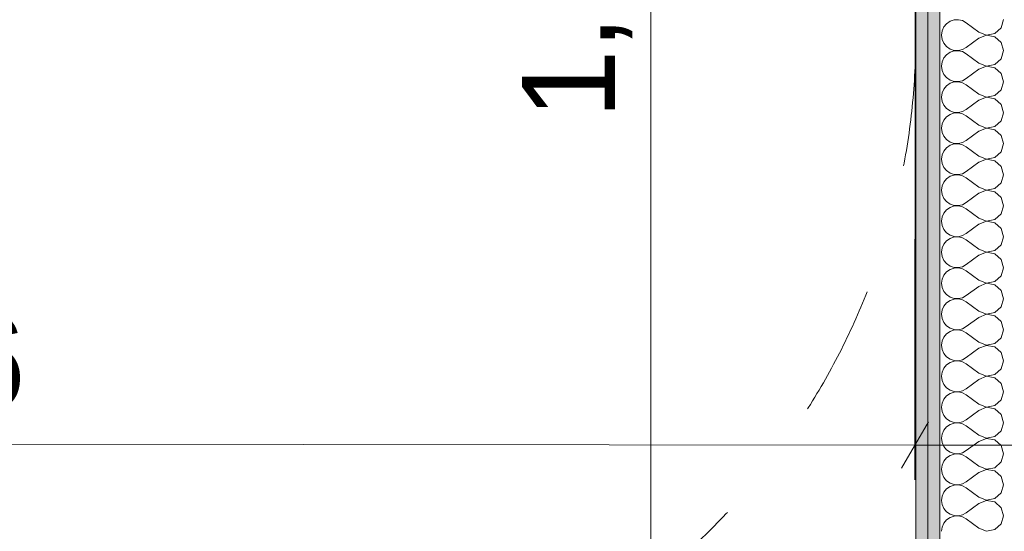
# Model space of a CAD drawing. Header units: millimetres. Extents: x -30280 to 19093, y -17460 to 4378.
# Tile 156 of 256: x -7171 to -6113, y -15100 to -14550. Entities that reach past the tile are written whole.
import ezdxf

# ---------------------------------------------------------------- set-up
doc = ezdxf.new("R2010")
doc.units = ezdxf.units.MM
doc.header["$MEASUREMENT"] = 0
doc.linetypes.add('Rayas Pequeñas', pattern=[282.222222, 141.111111, -141.111111])
for name, color, linetype, lineweight in [('Nuevo_01 2D_Mobiliari_Pluma_Nº__101', 252, 'Continuous', 5), ('Nuevo_06_COT_Generals_Pluma_Nº__1', 7, 'Continuous', 5), ('Nuevo_08_E_Envans secs_Pluma_Nº__1', 7, 'Continuous', 5)]:
    doc.layers.add(name, color=color, linetype=linetype, lineweight=lineweight)
doc.layers.add('Nuevo_06_COT_Generals', color=7, linetype='Continuous')
doc.layers.add('Nuevo_08_E_Envans secs', color=7, linetype='Continuous')
doc.layers.add('Nuevo_08_E_Envans secs_Pluma_Nº__102', color=7, linetype='Continuous', lineweight=5, true_color=0xcccccc)
doc.layers.add('Nuevo_08_E_Envans secs_Pluma_Nº__79', color=7, linetype='Continuous', lineweight=5, true_color=0xaaffd5)
doc.styles.add('Estilo_Generado_1', font='txt')
doc.dimstyles.new('Estilo_Generado__2', dxfattribs={"dimtxt": 100, "dimasz": 38, "dimexe": 0.18, "dimexo": 300, "dimgap": 0, "dimtad": 1, "dimlfac": 0.001, "dimzin": 0, "dimdsep": 46, "dimtxsty": 'Estilo_Generado_1', "dimblk": 'ARROWHEAD_2', "dimblk1": 'ARROWHEAD_2', "dimblk2": 'ARROWHEAD_2', "dimcen": 0.09, "dimclrd": 7, "dimclre": 7, "dimclrt": 7, "dimadec": 0, "dimazin": 0, "dimtfac": 1, "dimtdec": 4, "dimtmove": 0, "dimatfit": 3, "dimfxl": 0, "dimtolj": 1, "dimtzin": 0, "dimarcsym": 0})

# ---------------------------------------------------------------- blocks, each defined once
blk = doc.blocks.new('*X245')
at = {"layer": 'Nuevo_08_E_Envans secs_Pluma_Nº__102', "color": 254, "linetype": 'Continuous', "lineweight": 5, "true_color": 0xcccccc}
for p, q in [((-6171.2, -14551.8), (-6175, -14554.4)), ((-6166.8, -14550.3), (-6171.2, -14551.8)), ((-6162.3, -14550.1), (-6166.8, -14550.3)), ((-6157.8, -14551.1), (-6162.3, -14550.1)), ((-6153.8, -14553.3), (-6157.8, -14551.1)), ((-6116.2, -14558.8), (-6113.8, -14550)), ((-6179.8, -14562.1), (-6180.4, -14566.7)), ((-6177.9, -14557.9), (-6179.8, -14562.1)), ((-6175, -14554.4), (-6177.9, -14557.9)), ((-6140.4, -14563.3), (-6153.8, -14553.3)), ((-6140.4, -14563.3), (-6131.9, -14566.6)), ((-6123, -14564.9), (-6116.2, -14558.8)), ((-6180.4, -14566.7), (-6179.8, -14571.2)), ((-6179.8, -14571.2), (-6177.9, -14575.4)), ((-6140.4, -14570), (-6153.8, -14580)), ((-6131.9, -14566.7), (-6140.4, -14570)), ((-6131.9, -14566.6), (-6123, -14564.9)), ((-6123, -14568.4), (-6131.9, -14566.7)), ((-6116.2, -14574.6), (-6123, -14568.4)), ((-6177.9, -14575.4), (-6175, -14579)), ((-6175, -14579), (-6171.2, -14581.6)), ((-6171.2, -14581.6), (-6166.8, -14583)), ((-6166.8, -14583.6), (-6171.2, -14585.1)), ((-6166.8, -14583), (-6162.3, -14583.3)), ((-6162.3, -14583.4), (-6166.8, -14583.6)), ((-6162.3, -14583.3), (-6157.8, -14582.2)), ((-6157.8, -14584.4), (-6162.3, -14583.4)), ((-6157.8, -14582.2), (-6153.8, -14580)), ((-6153.8, -14586.7), (-6157.8, -14584.4)), ((-6113.8, -14583.3), (-6116.2, -14574.6)), ((-6116.2, -14592.1), (-6113.8, -14583.3)), ((-6177.9, -14591.2), (-6179.8, -14595.4)), ((-6175, -14587.7), (-6177.9, -14591.2)), ((-6171.2, -14585.1), (-6175, -14587.7)), ((-6140.4, -14596.7), (-6153.8, -14586.7)), ((-6123, -14598.2), (-6116.2, -14592.1)), ((-6179.8, -14595.4), (-6180.4, -14600)), ((-6180.4, -14600), (-6179.8, -14604.6)), ((-6179.8, -14604.6), (-6177.9, -14608.8)), ((-6140.4, -14603.3), (-6153.8, -14613.3)), ((-6140.4, -14596.7), (-6131.9, -14599.9)), ((-6131.9, -14600.1), (-6140.4, -14603.3)), ((-6131.9, -14599.9), (-6123, -14598.2)), ((-6123, -14601.8), (-6131.9, -14600.1)), ((-6116.2, -14607.9), (-6123, -14601.8)), ((-6177.9, -14608.8), (-6175, -14612.3)), ((-6175, -14612.3), (-6171.2, -14614.9)), ((-6171.2, -14614.9), (-6166.8, -14616.4)), ((-6162.3, -14616.6), (-6157.8, -14615.6)), ((-6157.8, -14615.6), (-6153.8, -14613.3)), ((-6113.8, -14616.7), (-6116.2, -14607.9)), ((-6177.9, -14624.6), (-6179.8, -14628.8)), ((-6175, -14621), (-6177.9, -14624.6)), ((-6171.2, -14618.4), (-6175, -14621)), ((-6166.8, -14617), (-6171.2, -14618.4)), ((-6166.8, -14616.4), (-6162.3, -14616.6)), ((-6162.3, -14616.7), (-6166.8, -14617)), ((-6157.8, -14617.8), (-6162.3, -14616.7)), ((-6153.8, -14620), (-6157.8, -14617.8)), ((-6140.4, -14630), (-6153.8, -14620)), ((-6123, -14631.6), (-6116.2, -14625.4)), ((-6116.2, -14625.4), (-6113.8, -14616.7)), ((-6179.8, -14628.8), (-6180.4, -14633.3)), ((-6180.4, -14633.3), (-6179.8, -14637.9)), ((-6140.4, -14636.7), (-6153.8, -14646.7)), ((-6140.4, -14630), (-6131.9, -14633.3)), ((-6131.9, -14633.4), (-6140.4, -14636.7)), ((-6131.9, -14633.3), (-6123, -14631.6)), ((-6123, -14635.1), (-6131.9, -14633.4)), ((-6116.2, -14641.2), (-6123, -14635.1)), ((-6179.8, -14637.9), (-6177.9, -14642.1)), ((-6177.9, -14642.1), (-6175, -14645.6)), ((-6175, -14645.6), (-6171.2, -14648.2)), ((-6157.8, -14648.9), (-6153.8, -14646.7)), ((-6113.8, -14650), (-6116.2, -14641.2)), ((-6177.9, -14657.9), (-6179.8, -14662.1)), ((-6175, -14654.4), (-6177.9, -14657.9)), ((-6171.2, -14651.8), (-6175, -14654.4)), ((-6171.2, -14648.2), (-6166.8, -14649.7)), ((-6166.8, -14650.3), (-6171.2, -14651.8)), ((-6166.8, -14649.7), (-6162.3, -14649.9)), ((-6162.3, -14650.1), (-6166.8, -14650.3)), ((-6162.3, -14649.9), (-6157.8, -14648.9)), ((-6157.8, -14651.1), (-6162.3, -14650.1)), ((-6153.8, -14653.3), (-6157.8, -14651.1)), ((-6140.4, -14663.3), (-6153.8, -14653.3)), ((-6116.2, -14658.8), (-6113.8, -14650)), ((-6179.8, -14662.1), (-6180.4, -14666.7)), ((-6180.4, -14666.7), (-6179.8, -14671.2)), ((-6140.4, -14663.3), (-6131.9, -14666.6)), ((-6131.9, -14666.7), (-6140.4, -14670)), ((-6131.9, -14666.6), (-6123, -14664.9)), ((-6123, -14668.4), (-6131.9, -14666.7)), ((-6123, -14664.9), (-6116.2, -14658.8)), ((-6116.2, -14674.6), (-6123, -14668.4)), ((-6179.8, -14671.2), (-6177.9, -14675.4)), ((-6177.9, -14675.4), (-6175, -14679)), ((-6175, -14679), (-6171.2, -14681.6)), ((-6140.4, -14670), (-6153.8, -14680)), ((-6113.8, -14683.3), (-6116.2, -14674.6)), ((-6175, -14687.7), (-6177.9, -14691.2)), ((-6171.2, -14685.1), (-6175, -14687.7)), ((-6171.2, -14681.6), (-6166.8, -14683)), ((-6166.8, -14683.6), (-6171.2, -14685.1)), ((-6166.8, -14683), (-6162.3, -14683.3)), ((-6162.3, -14683.4), (-6166.8, -14683.6)), ((-6162.3, -14683.3), (-6157.8, -14682.2)), ((-6157.8, -14684.4), (-6162.3, -14683.4)), ((-6157.8, -14682.2), (-6153.8, -14680)), ((-6153.8, -14686.7), (-6157.8, -14684.4)), ((-6140.4, -14696.7), (-6153.8, -14686.7)), ((-6116.2, -14692.1), (-6113.8, -14683.3)), ((-6179.8, -14695.4), (-6180.4, -14700)), ((-6180.4, -14700), (-6179.8, -14704.6)), ((-6177.9, -14691.2), (-6179.8, -14695.4)), ((-6140.4, -14696.7), (-6131.9, -14699.9)), ((-6131.9, -14700.1), (-6140.4, -14703.3)), ((-6131.9, -14699.9), (-6123, -14698.2)), ((-6123, -14701.8), (-6131.9, -14700.1)), ((-6123, -14698.2), (-6116.2, -14692.1)), ((-6179.8, -14704.6), (-6177.9, -14708.8)), ((-6177.9, -14708.8), (-6175, -14712.3)), ((-6140.4, -14703.3), (-6153.8, -14713.3)), ((-6116.2, -14707.9), (-6123, -14701.8)), ((-6113.8, -14716.7), (-6116.2, -14707.9)), ((-6175, -14721), (-6177.9, -14724.6)), ((-6175, -14712.3), (-6171.2, -14714.9)), ((-6171.2, -14718.4), (-6175, -14721)), ((-6171.2, -14714.9), (-6166.8, -14716.4)), ((-6166.8, -14717), (-6171.2, -14718.4)), ((-6166.8, -14716.4), (-6162.3, -14716.6)), ((-6162.3, -14716.7), (-6166.8, -14717)), ((-6162.3, -14716.6), (-6157.8, -14715.6)), ((-6157.8, -14717.8), (-6162.3, -14716.7)), ((-6157.8, -14715.6), (-6153.8, -14713.3)), ((-6153.8, -14720), (-6157.8, -14717.8)), ((-6140.4, -14730), (-6153.8, -14720)), ((-6116.2, -14725.4), (-6113.8, -14716.7)), ((-6179.8, -14728.8), (-6180.4, -14733.3)), ((-6177.9, -14724.6), (-6179.8, -14728.8)), ((-6140.4, -14730), (-6131.9, -14733.3)), ((-6131.9, -14733.3), (-6123, -14731.6)), ((-6123, -14731.6), (-6116.2, -14725.4)), ((-6180.4, -14733.3), (-6179.8, -14737.9)), ((-6179.8, -14737.9), (-6177.9, -14742.1)), ((-6177.9, -14742.1), (-6175, -14745.6)), ((-6140.4, -14736.7), (-6153.8, -14746.7)), ((-6131.9, -14733.4), (-6140.4, -14736.7)), ((-6123, -14735.1), (-6131.9, -14733.4)), ((-6116.2, -14741.2), (-6123, -14735.1)), ((-6113.8, -14750), (-6116.2, -14741.2)), ((-6175, -14745.6), (-6171.2, -14748.2)), ((-6171.2, -14751.8), (-6175, -14754.4)), ((-6171.2, -14748.2), (-6166.8, -14749.7)), ((-6166.8, -14750.3), (-6171.2, -14751.8)), ((-6166.8, -14749.7), (-6162.3, -14749.9)), ((-6162.3, -14750.1), (-6166.8, -14750.3)), ((-6162.3, -14749.9), (-6157.8, -14748.9)), ((-6157.8, -14751.1), (-6162.3, -14750.1)), ((-6157.8, -14748.9), (-6153.8, -14746.7)), ((-6153.8, -14753.3), (-6157.8, -14751.1)), ((-6140.4, -14763.3), (-6153.8, -14753.3)), ((-6116.2, -14758.8), (-6113.8, -14750)), ((-6179.8, -14762.1), (-6180.4, -14766.7)), ((-6177.9, -14757.9), (-6179.8, -14762.1)), ((-6175, -14754.4), (-6177.9, -14757.9)), ((-6140.4, -14763.3), (-6131.9, -14766.6)), ((-6123, -14764.9), (-6116.2, -14758.8)), ((-6180.4, -14766.7), (-6179.8, -14771.2)), ((-6179.8, -14771.2), (-6177.9, -14775.4)), ((-6140.4, -14770), (-6153.8, -14780)), ((-6131.9, -14766.7), (-6140.4, -14770)), ((-6131.9, -14766.6), (-6123, -14764.9)), ((-6123, -14768.4), (-6131.9, -14766.7)), ((-6116.2, -14774.6), (-6123, -14768.4)), ((-6113.8, -14783.3), (-6116.2, -14774.6)), ((-6177.9, -14775.4), (-6175, -14779)), ((-6175, -14779), (-6171.2, -14781.6)), ((-6171.2, -14785.1), (-6175, -14787.7)), ((-6171.2, -14781.6), (-6166.8, -14783)), ((-6166.8, -14783.6), (-6171.2, -14785.1)), ((-6166.8, -14783), (-6162.3, -14783.3)), ((-6162.3, -14783.4), (-6166.8, -14783.6)), ((-6162.3, -14783.3), (-6157.8, -14782.2)), ((-6157.8, -14784.4), (-6162.3, -14783.4)), ((-6157.8, -14782.2), (-6153.8, -14780)), ((-6153.8, -14786.7), (-6157.8, -14784.4)), ((-6116.2, -14792.1), (-6113.8, -14783.3)), ((-6179.8, -14795.4), (-6180.4, -14800)), ((-6177.9, -14791.2), (-6179.8, -14795.4)), ((-6175, -14787.7), (-6177.9, -14791.2)), ((-6140.4, -14796.7), (-6153.8, -14786.7)), ((-6123, -14798.2), (-6116.2, -14792.1)), ((-6180.4, -14800), (-6179.8, -14804.6)), ((-6179.8, -14804.6), (-6177.9, -14808.8)), ((-6140.4, -14803.3), (-6153.8, -14813.3)), ((-6140.4, -14796.7), (-6131.9, -14799.9)), ((-6131.9, -14800.1), (-6140.4, -14803.3)), ((-6131.9, -14799.9), (-6123, -14798.2)), ((-6123, -14801.8), (-6131.9, -14800.1)), ((-6116.2, -14807.9), (-6123, -14801.8)), ((-6177.9, -14808.8), (-6175, -14812.3)), ((-6175, -14812.3), (-6171.2, -14814.9)), ((-6171.2, -14814.9), (-6166.8, -14816.4)), ((-6166.8, -14817), (-6171.2, -14818.4)), ((-6166.8, -14816.4), (-6162.3, -14816.6)), ((-6162.3, -14816.7), (-6166.8, -14817)), ((-6162.3, -14816.6), (-6157.8, -14815.6)), ((-6157.8, -14817.8), (-6162.3, -14816.7)), ((-6157.8, -14815.6), (-6153.8, -14813.3)), ((-6113.8, -14816.7), (-6116.2, -14807.9)), ((-6116.2, -14825.4), (-6113.8, -14816.7)), ((-6177.9, -14824.6), (-6179.8, -14828.8)), ((-6175, -14821), (-6177.9, -14824.6)), ((-6171.2, -14818.4), (-6175, -14821)), ((-6153.8, -14820), (-6157.8, -14817.8)), ((-6140.4, -14830), (-6153.8, -14820)), ((-6123, -14831.6), (-6116.2, -14825.4)), ((-6179.8, -14828.8), (-6180.4, -14833.3)), ((-6180.4, -14833.3), (-6179.8, -14837.9)), ((-6179.8, -14837.9), (-6177.9, -14842.1)), ((-6140.4, -14836.7), (-6153.8, -14846.7)), ((-6140.4, -14830), (-6131.9, -14833.3)), ((-6131.9, -14833.4), (-6140.4, -14836.7)), ((-6131.9, -14833.3), (-6123, -14831.6)), ((-6123, -14835.1), (-6131.9, -14833.4)), ((-6116.2, -14841.2), (-6123, -14835.1)), ((-6177.9, -14842.1), (-6175, -14845.6)), ((-6175, -14845.6), (-6171.2, -14848.2)), ((-6171.2, -14848.2), (-6166.8, -14849.7)), ((-6162.3, -14849.9), (-6157.8, -14848.9)), ((-6157.8, -14848.9), (-6153.8, -14846.7)), ((-6113.8, -14850), (-6116.2, -14841.2)), ((-6177.9, -14857.9), (-6179.8, -14862.1)), ((-6175, -14854.4), (-6177.9, -14857.9)), ((-6171.2, -14851.8), (-6175, -14854.4)), ((-6166.8, -14850.3), (-6171.2, -14851.8)), ((-6166.8, -14849.7), (-6162.3, -14849.9)), ((-6162.3, -14850.1), (-6166.8, -14850.3)), ((-6157.8, -14851.1), (-6162.3, -14850.1)), ((-6153.8, -14853.3), (-6157.8, -14851.1)), ((-6140.4, -14863.3), (-6153.8, -14853.3)), ((-6123, -14864.9), (-6116.2, -14858.8)), ((-6116.2, -14858.8), (-6113.8, -14850)), ((-6179.8, -14862.1), (-6180.4, -14866.7)), ((-6180.4, -14866.7), (-6179.8, -14871.2)), ((-6140.4, -14870), (-6153.8, -14880)), ((-6140.4, -14863.3), (-6131.9, -14866.6)), ((-6131.9, -14866.7), (-6140.4, -14870)), ((-6131.9, -14866.6), (-6123, -14864.9)), ((-6123, -14868.4), (-6131.9, -14866.7)), ((-6116.2, -14874.6), (-6123, -14868.4)), ((-6179.8, -14871.2), (-6177.9, -14875.4)), ((-6177.9, -14875.4), (-6175, -14879)), ((-6175, -14879), (-6171.2, -14881.6)), ((-6157.8, -14882.2), (-6153.8, -14880)), ((-6113.8, -14883.3), (-6116.2, -14874.6)), ((-6177.9, -14891.2), (-6179.8, -14895.4)), ((-6175, -14887.7), (-6177.9, -14891.2)), ((-6171.2, -14885.1), (-6175, -14887.7)), ((-6171.2, -14881.6), (-6166.8, -14883)), ((-6166.8, -14883.6), (-6171.2, -14885.1)), ((-6166.8, -14883), (-6162.3, -14883.3)), ((-6162.3, -14883.4), (-6166.8, -14883.6)), ((-6162.3, -14883.3), (-6157.8, -14882.2)), ((-6157.8, -14884.4), (-6162.3, -14883.4)), ((-6153.8, -14886.7), (-6157.8, -14884.4)), ((-6140.4, -14896.7), (-6153.8, -14886.7)), ((-6116.2, -14892.1), (-6113.8, -14883.3)), ((-6179.8, -14895.4), (-6180.4, -14900)), ((-6180.4, -14900), (-6179.8, -14904.6)), ((-6140.4, -14896.7), (-6131.9, -14899.9)), ((-6131.9, -14900.1), (-6140.4, -14903.3)), ((-6131.9, -14899.9), (-6123, -14898.2)), ((-6123, -14901.8), (-6131.9, -14900.1)), ((-6123, -14898.2), (-6116.2, -14892.1)), ((-6116.2, -14907.9), (-6123, -14901.8)), ((-6179.8, -14904.6), (-6177.9, -14908.8)), ((-6177.9, -14908.8), (-6175, -14912.3)), ((-6175, -14912.3), (-6171.2, -14914.9)), ((-6140.4, -14903.3), (-6153.8, -14913.3)), ((-6113.8, -14916.7), (-6116.2, -14907.9)), ((-6175, -14921), (-6177.9, -14924.6)), ((-6171.2, -14918.4), (-6175, -14921)), ((-6171.2, -14914.9), (-6166.8, -14916.4)), ((-6166.8, -14917), (-6171.2, -14918.4)), ((-6166.8, -14916.4), (-6162.3, -14916.6)), ((-6162.3, -14916.7), (-6166.8, -14917)), ((-6162.3, -14916.6), (-6157.8, -14915.6)), ((-6157.8, -14917.8), (-6162.3, -14916.7)), ((-6157.8, -14915.6), (-6153.8, -14913.3)), ((-6153.8, -14920), (-6157.8, -14917.8)), ((-6140.4, -14930), (-6153.8, -14920)), ((-6116.2, -14925.4), (-6113.8, -14916.7)), ((-6179.8, -14928.8), (-6180.4, -14933.3)), ((-6180.4, -14933.3), (-6179.8, -14937.9)), ((-6177.9, -14924.6), (-6179.8, -14928.8)), ((-6140.4, -14930), (-6131.9, -14933.3)), ((-6131.9, -14933.4), (-6140.4, -14936.7)), ((-6131.9, -14933.3), (-6123, -14931.6)), ((-6123, -14935.1), (-6131.9, -14933.4)), ((-6123, -14931.6), (-6116.2, -14925.4)), ((-6179.8, -14937.9), (-6177.9, -14942.1)), ((-6177.9, -14942.1), (-6175, -14945.6)), ((-6140.4, -14936.7), (-6153.8, -14946.7)), ((-6116.2, -14941.2), (-6123, -14935.1)), ((-6113.8, -14950), (-6116.2, -14941.2)), ((-6175, -14954.4), (-6177.9, -14957.9)), ((-6175, -14945.6), (-6171.2, -14948.2)), ((-6171.2, -14951.8), (-6175, -14954.4)), ((-6171.2, -14948.2), (-6166.8, -14949.7)), ((-6166.8, -14950.3), (-6171.2, -14951.8)), ((-6166.8, -14949.7), (-6162.3, -14949.9)), ((-6162.3, -14950.1), (-6166.8, -14950.3)), ((-6162.3, -14949.9), (-6157.8, -14948.9)), ((-6157.8, -14951.1), (-6162.3, -14950.1)), ((-6157.8, -14948.9), (-6153.8, -14946.7)), ((-6153.8, -14953.3), (-6157.8, -14951.1)), ((-6140.4, -14963.3), (-6153.8, -14953.3)), ((-6116.2, -14958.8), (-6113.8, -14950)), ((-6179.8, -14962.1), (-6180.4, -14966.7)), ((-6177.9, -14957.9), (-6179.8, -14962.1)), ((-6140.4, -14963.3), (-6131.9, -14966.6)), ((-6131.9, -14966.6), (-6123, -14964.9)), ((-6123, -14964.9), (-6116.2, -14958.8)), ((-6180.4, -14966.7), (-6179.8, -14971.2)), ((-6179.8, -14971.2), (-6177.9, -14975.4)), ((-6177.9, -14975.4), (-6175, -14979)), ((-6140.4, -14970), (-6153.8, -14980)), ((-6131.9, -14966.7), (-6140.4, -14970)), ((-6123, -14968.4), (-6131.9, -14966.7)), ((-6116.2, -14974.6), (-6123, -14968.4)), ((-6113.8, -14983.3), (-6116.2, -14974.6)), ((-6175, -14979), (-6171.2, -14981.6)), ((-6171.2, -14985.1), (-6175, -14987.7)), ((-6171.2, -14981.6), (-6166.8, -14983)), ((-6166.8, -14983.6), (-6171.2, -14985.1)), ((-6166.8, -14983), (-6162.3, -14983.3)), ((-6162.3, -14983.4), (-6166.8, -14983.6)), ((-6162.3, -14983.3), (-6157.8, -14982.2)), ((-6157.8, -14984.4), (-6162.3, -14983.4)), ((-6157.8, -14982.2), (-6153.8, -14980)), ((-6153.8, -14986.7), (-6157.8, -14984.4)), ((-6140.4, -14996.7), (-6153.8, -14986.7)), ((-6116.2, -14992.1), (-6113.8, -14983.3)), ((-6179.8, -14995.4), (-6180.4, -15000)), ((-6177.9, -14991.2), (-6179.8, -14995.4)), ((-6175, -14987.7), (-6177.9, -14991.2)), ((-6140.4, -14996.7), (-6131.9, -14999.9)), ((-6123, -14998.2), (-6116.2, -14992.1)), ((-6180.4, -15000), (-6179.8, -15004.6)), ((-6179.8, -15004.6), (-6177.9, -15008.8)), ((-6140.4, -15003.3), (-6153.8, -15013.3)), ((-6131.9, -15000.1), (-6140.4, -15003.3)), ((-6131.9, -14999.9), (-6123, -14998.2)), ((-6123, -15001.8), (-6131.9, -15000.1)), ((-6116.2, -15007.9), (-6123, -15001.8)), ((-6177.9, -15008.8), (-6175, -15012.3)), ((-6175, -15012.3), (-6171.2, -15014.9)), ((-6171.2, -15018.4), (-6175, -15021)), ((-6171.2, -15014.9), (-6166.8, -15016.4)), ((-6166.8, -15017), (-6171.2, -15018.4)), ((-6166.8, -15016.4), (-6162.3, -15016.6)), ((-6162.3, -15016.7), (-6166.8, -15017)), ((-6162.3, -15016.6), (-6157.8, -15015.6)), ((-6157.8, -15017.8), (-6162.3, -15016.7)), ((-6157.8, -15015.6), (-6153.8, -15013.3)), ((-6153.8, -15020), (-6157.8, -15017.8)), ((-6113.8, -15016.7), (-6116.2, -15007.9)), ((-6116.2, -15025.4), (-6113.8, -15016.7)), ((-6179.8, -15028.8), (-6180.4, -15033.3)), ((-6177.9, -15024.6), (-6179.8, -15028.8)), ((-6175, -15021), (-6177.9, -15024.6)), ((-6140.4, -15030), (-6153.8, -15020)), ((-6123, -15031.6), (-6116.2, -15025.4)), ((-6180.4, -15033.3), (-6179.8, -15037.9)), ((-6179.8, -15037.9), (-6177.9, -15042.1)), ((-6140.4, -15036.7), (-6153.8, -15046.7)), ((-6140.4, -15030), (-6131.9, -15033.3)), ((-6131.9, -15033.4), (-6140.4, -15036.7)), ((-6131.9, -15033.3), (-6123, -15031.6)), ((-6123, -15035.1), (-6131.9, -15033.4)), ((-6116.2, -15041.2), (-6123, -15035.1)), ((-6177.9, -15042.1), (-6175, -15045.6)), ((-6175, -15045.6), (-6171.2, -15048.2)), ((-6171.2, -15048.2), (-6166.8, -15049.7)), ((-6166.8, -15049.7), (-6162.3, -15049.9)), ((-6162.3, -15050.1), (-6166.8, -15050.3)), ((-6162.3, -15049.9), (-6157.8, -15048.9)), ((-6157.8, -15051.1), (-6162.3, -15050.1)), ((-6157.8, -15048.9), (-6153.8, -15046.7)), ((-6113.8, -15050), (-6116.2, -15041.2)), ((-6116.2, -15058.8), (-6113.8, -15050)), ((-6177.9, -15057.9), (-6179.8, -15062.1)), ((-6175, -15054.4), (-6177.9, -15057.9)), ((-6171.2, -15051.8), (-6175, -15054.4)), ((-6166.8, -15050.3), (-6171.2, -15051.8)), ((-6153.8, -15053.3), (-6157.8, -15051.1)), ((-6140.4, -15063.3), (-6153.8, -15053.3)), ((-6123, -15064.9), (-6116.2, -15058.8)), ((-6179.8, -15062.1), (-6180.4, -15066.7)), ((-6180.4, -15066.7), (-6179.8, -15071.2)), ((-6179.8, -15071.2), (-6177.9, -15075.4)), ((-6140.4, -15070), (-6153.8, -15080)), ((-6140.4, -15063.3), (-6131.9, -15066.6)), ((-6131.9, -15066.7), (-6140.4, -15070)), ((-6131.9, -15066.6), (-6123, -15064.9)), ((-6123, -15068.4), (-6131.9, -15066.7)), ((-6116.2, -15074.6), (-6123, -15068.4)), ((-6177.9, -15075.4), (-6175, -15079)), ((-6175, -15079), (-6171.2, -15081.6)), ((-6171.2, -15081.6), (-6166.8, -15083)), ((-6157.8, -15082.2), (-6153.8, -15080)), ((-6113.8, -15083.3), (-6116.2, -15074.6)), ((-6177.9, -15091.2), (-6179.8, -15095.4)), ((-6175, -15087.7), (-6177.9, -15091.2)), ((-6171.2, -15085.1), (-6175, -15087.7)), ((-6166.8, -15083.6), (-6171.2, -15085.1)), ((-6166.8, -15083), (-6162.3, -15083.3)), ((-6162.3, -15083.4), (-6166.8, -15083.6)), ((-6162.3, -15083.3), (-6157.8, -15082.2)), ((-6157.8, -15084.4), (-6162.3, -15083.4)), ((-6153.8, -15086.7), (-6157.8, -15084.4)), ((-6140.4, -15096.7), (-6153.8, -15086.7)), ((-6123, -15098.2), (-6116.2, -15092.1)), ((-6116.2, -15092.1), (-6113.8, -15083.3)), ((-6179.8, -15095.4), (-6180.4, -15100)), ((-6140.4, -15096.7), (-6131.9, -15099.9)), ((-6131.9, -15099.9), (-6123, -15098.2))]:
    blk.add_line(p, q, dxfattribs=at)
blk = doc.blocks.new('Muro_80_1', base_point=(-6147.1, -15314.1))
at = {"layer": 'Nuevo_08_E_Envans secs_Pluma_Nº__79', "linetype": 'Continuous', "lineweight": 5, "true_color": 0xaaffd5}
for points in [[(-6195.1, -15314), (-6195.1, -13808.6), (-6208.1, -13808.6), (-6208.1, -15313.9)], [(-6182.1, -15314), (-6182.1, -13808.6), (-6195.1, -13808.6), (-6195.1, -15314)]]:
    blk.add_hatch(color=121, dxfattribs=at).paths.add_polyline_path(points)
at = {"layer": 'Nuevo_08_E_Envans secs_Pluma_Nº__1', "color": 7, "linetype": 'Continuous', "lineweight": 5}
for p, q in [((-6195.1, -15314), (-6195.1, -13808.6)), ((-6182.1, -15314), (-6182.1, -13808.6))]:
    blk.add_line(p, q, dxfattribs=at)
at = {"layer": 'Nuevo_08_E_Envans secs_Pluma_Nº__1', "color": 7, "linetype": 'Continuous', "lineweight": 5, "flags": 128}
blk.add_lwpolyline([(-6208.1, -13808.6), (-6208.1, -15313.9)], dxfattribs=at)
at = {"layer": 'Nuevo_08_E_Envans secs', "color": 7, "lineweight": 20}
blk.add_blockref('*X245', (0, 0), dxfattribs=at)
blk = doc.blocks.new('*D658')
at = {"layer": 'Nuevo_06_COT_Generals_Pluma_Nº__1', "color": 7, "linetype": 'Continuous', "lineweight": 5}
for p, q in [((-6517.9, -13794.1), (-6467.9, -13823)), ((-6455.4, -13808.6), (-6530.4, -13808.6)), ((-6492.9, -15308.6), (-6492.9, -13808.6)), ((-6517.9, -15294.1), (-6467.9, -15323)), ((-6455.4, -15308.6), (-8068.5, -15308.6))]:
    blk.add_line(p, q, dxfattribs=at)
at = {"layer": 'Nuevo_06_COT_Generals_Pluma_Nº__1', "color": 7, "lineweight": 5, "insert": (-6512.9, -14656.7), "char_height": 100, "attachment_point": 7, "rotation": 90, "style": 'Estilo_Generado_1'}
blk.add_mtext('\\A1;{\\pql;\\fGotham Book|b0|i0|c0|p0;\\W1.000000;1,5}', dxfattribs=at)
blk = doc.blocks.new('ARROWHEAD_2')
at = {"color": 0, "linetype": 'Continuous', "lineweight": 0}
for p, q in [((-0.378, -0.655), (0.378, 0.655)), ((0, 0), (-1, 0))]:
    blk.add_line(p, q, dxfattribs=at)
blk = doc.blocks.new('*D663')
at = {"layer": 'Nuevo_06_COT_Generals_Pluma_Nº__1', "color": 7, "linetype": 'Continuous', "lineweight": 5}
for p, q in [((-3073.1, -13794.1), (-3023.1, -13823)), ((-3010.6, -13808.6), (-3514.1, -13808.6)), ((-3048.1, -16938), (-3048.1, -13808.6)), ((-3073.1, -16923.5), (-3023.1, -16952.4)), ((-3010.6, -16938), (-3542.4, -16938))]:
    blk.add_line(p, q, dxfattribs=at)
at = {"layer": 'Nuevo_06_COT_Generals_Pluma_Nº__1', "color": 7, "lineweight": 5, "insert": (-3068.1, -15510.7), "char_height": 100, "attachment_point": 7, "rotation": 90, "style": 'Estilo_Generado_1'}
blk.add_mtext('\\A1;{\\pql;\\fGotham Book|b0|i0|c0|p0;\\W1.000000;3,13}', dxfattribs=at)
blk = doc.blocks.new('*D787')
at = {"layer": 'Nuevo_06_COT_Generals_Pluma_Nº__1', "color": 7, "linetype": 'Continuous', "lineweight": 5}
for p, q in [((-6086.3, -14108.6), (-6087, -15044.8)), ((-6223.4, -15032.2), (-6194.5, -14982.2)), ((-6101.4, -15032.3), (-6072.5, -14982.3)), ((-6087, -15007.3), (-6209, -15007.2)), ((-3949, -15008.8), (-6087, -15007.3))]:
    blk.add_line(p, q, dxfattribs=at)
blk = doc.blocks.new('*D788')
at = {"layer": 'Nuevo_06_COT_Generals_Pluma_Nº__1', "color": 7, "linetype": 'Continuous', "lineweight": 5}
for p, q in [((-6208.3, -14108.6), (-6209, -15044.7)), ((-8381.6, -15030.6), (-8352.7, -14980.6)), ((-6223.4, -15032.2), (-6194.5, -14982.2)), ((-6209, -15007.2), (-8367.2, -15005.6)), ((-6087, -15007.3), (-6209, -15007.2))]:
    blk.add_line(p, q, dxfattribs=at)
at = {"layer": 'Nuevo_06_COT_Generals_Pluma_Nº__1', "color": 7, "lineweight": 5, "char_height": 100, "attachment_point": 7, "rotation": 359.9577, "style": 'Estilo_Generado_1'}
for s, insert in [('\\A1;{\\pql;\\fGotham Book|b0|i0|c0|p0;\\W1.000000;0,12}', (-8352.7, -14985.6)), ('\\A1;{\\pql;\\fGotham Book|b0|i0|c0|p0;\\W1.000000;2,16}', (-7425.4, -14986.3))]:
    blk.add_mtext(s, dxfattribs=dict(at, insert=insert))
blk = doc.blocks.new('*D789')
at = {"layer": 'Nuevo_06_COT_Generals_Pluma_Nº__1', "color": 7, "linetype": 'Continuous', "lineweight": 5}
for p, q in [((-8488.5, -14108.6), (-8489.2, -15043)), ((-8366.5, -14108.6), (-8367.2, -15043.1)), ((-8474.7, -14980.5), (-8503.6, -15030.5)), ((-8381.6, -15030.6), (-8352.7, -14980.6)), ((-8489.2, -15005.5), (-8513.6, -15005.5)), ((-8367.2, -15005.6), (-8489.2, -15005.5)), ((-6209, -15007.2), (-8367.2, -15005.6))]:
    blk.add_line(p, q, dxfattribs=at)

msp = doc.modelspace()

# ---------------------------------------------------------------- linework, layer by layer
at = {"layer": 'Nuevo_01 2D_Mobiliari_Pluma_Nº__101', "color": 252, "linetype": 'Rayas Pequeñas', "lineweight": 5}
msp.add_circle((-6958.086, -14566.984), 750, dxfattribs=at)

# ---------------------------------------------------------------- block references
at = {"layer": 'Nuevo_08_E_Envans secs', "color": 7, "lineweight": 20}
msp.add_blockref('Muro_80_1', (-6147.086, -15314.077), dxfattribs=at)

# ---------------------------------------------------------------- dimensions: what is measured, and where the dimension line sits
at = {"layer": 'Nuevo_06_COT_Generals', "color": 7, "linetype": 'Continuous', "lineweight": 5}
for base, p1, p2, angle, picture, middle, turn in [((-3048.117, -13808.561), (-11408.508, -16937.976), (-3814.087, -13808.561), 90, '*D663', (-3118.117, -15381.196), 90), ((-6492.881, -13808.561), (-8368.517, -15308.572), (-6169.532, -13808.561), 90, '*D658', (-6562.881, -14565.287), 90), ((-8489.185, -15005.489), (-8366.3, -13808.561), (-8488.3, -13808.561), 179.957656, '*D789', (-8223.225, -14935.686), 359.957656), ((-8367.185, -15005.58), (-6208.086, -13808.561), (-8366.3, -13808.561), 179.957656, '*D788', (-7295.954, -14936.371), 359.957656), ((-6208.972, -15007.175), (-6086.086, -13808.561), (-6208.086, -13808.561), 179.957656, '*D787', (-5943.013, -14937.371), 359.957656)]:
    dim = msp.add_linear_dim(base=base, p1=p1, p2=p2, angle=angle, dimstyle='Estilo_Generado__2', dxfattribs=at)
    dim.commit()
    dim.dimension.update_dxf_attribs({"geometry": picture, "text_midpoint": middle, "dimtype": 160, "text_rotation": turn})

doc.saveas('drawing.dxf')
